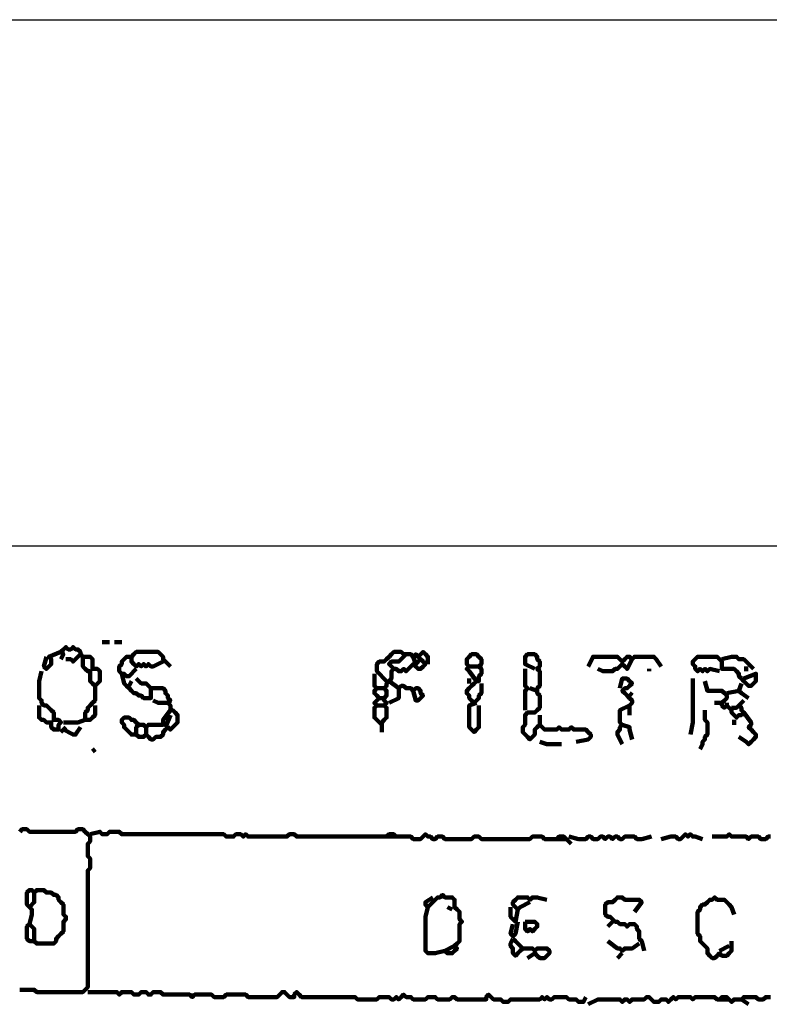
# Model space of a CAD drawing. Header units: metres. Extents: x 1959 to 4131, y 3282 to 4313.
# Tile 162 of 256: x 2378 to 2381, y 4307 to 4311. Entities that reach past the tile are written whole.
import ezdxf

# ---------------------------------------------------------------- set-up
doc = ezdxf.new("R2010")
doc.units = ezdxf.units.M
doc.layers.add('Dibujo', color=7, linetype='Continuous')
doc.layers.add('P', color=250, linetype='Continuous', lineweight=100)

msp = doc.modelspace()

# ---------------------------------------------------------------- linework, layer by layer
at = {"layer": 'Dibujo', "color": 0, "linetype": 'ByBlock'}
for p, q in [((2368.1945, 4310.8496), (2389.1945, 4310.8496)), ((2387.1945, 4308.8496), (2370.1945, 4308.8496))]:
    msp.add_line(p, q, dxfattribs=at)
at = {"layer": 'P', "color": 0, "linetype": 'Continuous'}
for points in [[(2378.2846, 4308.4209), (2378.2939, 4308.4394), (2378.2846, 4308.4486), (2378.2939, 4308.4579), (2378.3031, 4308.4671), (2378.3123, 4308.4579), (2378.3216, 4308.4579), (2378.3308, 4308.4671), (2378.34, 4308.4579), (2378.3492, 4308.4579), (2378.3585, 4308.4486), (2378.3585, 4308.4394), (2378.3677, 4308.4302), (2378.3769, 4308.4302), (2378.3862, 4308.4302), (2378.3954, 4308.4302), (2378.4046, 4308.4209), (2378.4046, 4308.4117), (2378.4046, 4308.4025), (2378.4046, 4308.3933), (2378.4046, 4308.384), (2378.4139, 4308.384), (2378.4231, 4308.384), (2378.4323, 4308.3748), (2378.4323, 4308.3656), (2378.4323, 4308.3563), (2378.4323, 4308.3471), (2378.4323, 4308.3379), (2378.4231, 4308.3286), (2378.4139, 4308.3194), (2378.4046, 4308.3286), (2378.3954, 4308.3379), (2378.3954, 4308.3471), (2378.3954, 4308.3563), (2378.3954, 4308.3656), (2378.3954, 4308.3748), (2378.3862, 4308.3748), (2378.3769, 4308.384), (2378.3677, 4308.3933), (2378.3677, 4308.4025), (2378.3677, 4308.4302)], [(2378.4416, 4308.4856), (2378.4692, 4308.4856)], [(2378.4877, 4308.4856), (2378.5154, 4308.4856)], [(2378.2292, 4308.4302), (2378.22, 4308.3933), (2378.2292, 4308.384), (2378.2385, 4308.3933), (2378.2477, 4308.4025), (2378.2477, 4308.4117), (2378.2477, 4308.4209), (2378.2385, 4308.4302), (2378.2846, 4308.4486)], [(2378.3585, 4308.4394), (2378.34, 4308.4209), (2378.3308, 4308.4117), (2378.3216, 4308.4209), (2378.3031, 4308.4209)], [(2378.5708, 4308.384), (2378.5431, 4308.3563), (2378.5339, 4308.3563), (2378.5246, 4308.3656), (2378.5154, 4308.3656), (2378.5062, 4308.3748), (2378.5062, 4308.384), (2378.5062, 4308.3933), (2378.5154, 4308.4025), (2378.5154, 4308.4117), (2378.5246, 4308.4209), (2378.5339, 4308.4302), (2378.5523, 4308.4302)], [(2378.6723, 4308.4117), (2378.6354, 4308.3933), (2378.6262, 4308.3933), (2378.6169, 4308.4025), (2378.6077, 4308.3933), (2378.5985, 4308.4025), (2378.5892, 4308.3933), (2378.58, 4308.4025), (2378.5708, 4308.3933), (2378.5616, 4308.4025), (2378.5523, 4308.4117), (2378.5523, 4308.4209), (2378.5523, 4308.4302), (2378.5616, 4308.4394), (2378.5708, 4308.4486), (2378.58, 4308.4486), (2378.5892, 4308.4486), (2378.5985, 4308.4486), (2378.6077, 4308.4486), (2378.6169, 4308.4486), (2378.6262, 4308.4486), (2378.6354, 4308.4486), (2378.6446, 4308.4486), (2378.6539, 4308.4486), (2378.6631, 4308.4394), (2378.6723, 4308.4302), (2378.6723, 4308.4209), (2378.7, 4308.3933)], [(2379.5216, 4308.3379), (2379.4846, 4308.3748), (2379.4846, 4308.384), (2379.4846, 4308.3933), (2379.4846, 4308.4025), (2379.4939, 4308.4117), (2379.5031, 4308.4117), (2379.5123, 4308.4117), (2379.5216, 4308.4209), (2379.5308, 4308.4302), (2379.54, 4308.4394), (2379.5492, 4308.4486), (2379.5585, 4308.4486), (2379.5677, 4308.4486), (2379.5769, 4308.4486), (2379.5862, 4308.4394), (2379.5954, 4308.4394), (2379.6046, 4308.4394), (2379.6139, 4308.4394), (2379.6231, 4308.4302), (2379.6323, 4308.4394), (2379.6416, 4308.4302), (2379.6508, 4308.4209), (2379.66, 4308.4117), (2379.6692, 4308.4025), (2379.66, 4308.3933), (2379.6508, 4308.384), (2379.6416, 4308.384), (2379.6323, 4308.3933), (2379.6231, 4308.4025), (2379.6139, 4308.3933), (2379.6046, 4308.384), (2379.5954, 4308.3748), (2379.5862, 4308.384), (2379.5769, 4308.3748), (2379.5677, 4308.3748), (2379.5585, 4308.384), (2379.5492, 4308.384), (2379.54, 4308.3748), (2379.54, 4308.3656), (2379.54, 4308.3563), (2379.54, 4308.3471), (2379.5308, 4308.3379), (2379.5216, 4308.3286), (2379.5216, 4308.3194), (2379.5123, 4308.3102), (2379.5216, 4308.3009), (2379.5216, 4308.2917), (2379.5216, 4308.2825), (2379.5123, 4308.2733), (2379.5123, 4308.264), (2379.5216, 4308.2548), (2379.5123, 4308.2456), (2379.5216, 4308.2363), (2379.5216, 4308.2271), (2379.5216, 4308.2179), (2379.5216, 4308.2086), (2379.5216, 4308.1994), (2379.5123, 4308.1902), (2379.5031, 4308.1809), (2379.5031, 4308.144)], [(2379.5954, 4308.4394), (2379.5677, 4308.4117), (2379.5585, 4308.4117), (2379.5492, 4308.4117), (2379.54, 4308.4117), (2379.5308, 4308.4025), (2379.5492, 4308.384)], [(2379.6231, 4308.4302), (2379.6323, 4308.4025)], [(2379.6508, 4308.4209), (2379.6323, 4308.4025)], [(2379.6416, 4308.4302), (2379.66, 4308.4486), (2379.6692, 4308.4394), (2379.6785, 4308.4302), (2379.6785, 4308.4025)], [(2379.8631, 4308.3379), (2379.8354, 4308.3748), (2379.8262, 4308.384), (2379.8354, 4308.3933), (2379.8262, 4308.4025), (2379.8262, 4308.4117), (2379.8262, 4308.4209), (2379.8354, 4308.4302), (2379.8446, 4308.4394), (2379.8539, 4308.4394), (2379.8631, 4308.4394), (2379.8723, 4308.4302), (2379.8816, 4308.4209), (2379.8816, 4308.4117), (2379.8816, 4308.4025), (2379.8723, 4308.3933), (2379.8816, 4308.384), (2379.8816, 4308.3748), (2379.8816, 4308.3656), (2379.8723, 4308.3563), (2379.8723, 4308.3471), (2379.8723, 4308.3379), (2379.8631, 4308.3379), (2379.8539, 4308.3286), (2379.8446, 4308.3194), (2379.8354, 4308.3102), (2379.8262, 4308.3009), (2379.8262, 4308.2917), (2379.8354, 4308.2825), (2379.8354, 4308.2733), (2379.8446, 4308.264), (2379.8539, 4308.2548), (2379.8631, 4308.264), (2379.8723, 4308.2733), (2379.8723, 4308.2825), (2379.8816, 4308.2917), (2379.8816, 4308.3286)], [(2380.0846, 4308.384), (2380.0477, 4308.4025), (2380.0477, 4308.4117), (2380.0477, 4308.4209), (2380.0477, 4308.4302), (2380.0569, 4308.4394), (2380.0662, 4308.4394), (2380.0754, 4308.4394), (2380.0846, 4308.4394), (2380.0939, 4308.4302), (2380.0939, 4308.4209), (2380.1031, 4308.4117), (2380.1031, 4308.4025), (2380.1031, 4308.3933), (2380.0939, 4308.384), (2380.1031, 4308.3748), (2380.1031, 4308.3656), (2380.1031, 4308.3563), (2380.1031, 4308.3471), (2380.1031, 4308.3379), (2380.1031, 4308.3286), (2380.1031, 4308.3194), (2380.0939, 4308.3102), (2380.0939, 4308.3009), (2380.0939, 4308.2917), (2380.1031, 4308.2825), (2380.1031, 4308.2733), (2380.1031, 4308.264), (2380.1031, 4308.2548), (2380.1031, 4308.2456), (2380.1031, 4308.2363), (2380.0939, 4308.2271), (2380.0846, 4308.2179), (2380.0754, 4308.2179), (2380.0662, 4308.2179), (2380.0569, 4308.2179), (2380.0477, 4308.2086), (2380.0477, 4308.1994), (2380.0477, 4308.1902), (2380.0477, 4308.1809), (2380.0477, 4308.1717), (2380.0385, 4308.1625), (2380.0385, 4308.1533), (2380.0385, 4308.144), (2380.0477, 4308.1348), (2380.0569, 4308.1256), (2380.0662, 4308.1163), (2380.0754, 4308.1256), (2380.0846, 4308.1348), (2380.0846, 4308.144), (2380.0846, 4308.1533), (2380.0939, 4308.1625), (2380.1031, 4308.1717), (2380.1123, 4308.1625), (2380.1216, 4308.1533), (2380.1308, 4308.1533), (2380.14, 4308.1533), (2380.1492, 4308.1533), (2380.1585, 4308.1533), (2380.1677, 4308.1533), (2380.1769, 4308.1625), (2380.1862, 4308.1533), (2380.1954, 4308.1533), (2380.2046, 4308.1533), (2380.2139, 4308.1533), (2380.2231, 4308.1625), (2380.2323, 4308.1533), (2380.2416, 4308.1533), (2380.2508, 4308.1533), (2380.26, 4308.1533), (2380.2692, 4308.1533), (2380.2785, 4308.1533), (2380.2877, 4308.144), (2380.2969, 4308.1348), (2380.2969, 4308.1256), (2380.2877, 4308.1163), (2380.2416, 4308.1071)], [(2380.2877, 4308.3933), (2380.3062, 4308.4302), (2380.3154, 4308.4302), (2380.3246, 4308.4302), (2380.3339, 4308.4302), (2380.3431, 4308.4302), (2380.3523, 4308.4302), (2380.3616, 4308.4302), (2380.3708, 4308.4302), (2380.38, 4308.4302), (2380.3892, 4308.4302), (2380.3985, 4308.4302), (2380.4077, 4308.4209), (2380.4169, 4308.4117), (2380.4262, 4308.4209), (2380.4354, 4308.4302), (2380.4446, 4308.4302), (2380.4539, 4308.4209), (2380.4631, 4308.4302), (2380.4723, 4308.4302), (2380.4816, 4308.4302), (2380.4908, 4308.4302), (2380.5, 4308.4302), (2380.5092, 4308.4302), (2380.5185, 4308.4302), (2380.5277, 4308.4302), (2380.5369, 4308.4302), (2380.5462, 4308.4209), (2380.5646, 4308.3933)], [(2380.4539, 4308.4209), (2380.4354, 4308.384), (2380.4262, 4308.3933), (2380.4169, 4308.4025), (2380.4077, 4308.3933), (2380.3985, 4308.384), (2380.3892, 4308.384), (2380.38, 4308.3748), (2380.3708, 4308.3748), (2380.3616, 4308.3748), (2380.3523, 4308.3748), (2380.3431, 4308.3748), (2380.3246, 4308.384)], [(2380.7862, 4308.3748), (2380.7492, 4308.384), (2380.74, 4308.3748), (2380.7308, 4308.384), (2380.7216, 4308.3748), (2380.7123, 4308.384), (2380.7031, 4308.3748), (2380.6939, 4308.384), (2380.6939, 4308.3933), (2380.6846, 4308.4025), (2380.6846, 4308.4117), (2380.6939, 4308.4209), (2380.7031, 4308.4302), (2380.7123, 4308.4302), (2380.7216, 4308.4302), (2380.7308, 4308.4302), (2380.74, 4308.4302), (2380.7492, 4308.4302), (2380.7585, 4308.4302), (2380.7677, 4308.4302), (2380.7769, 4308.4302), (2380.7862, 4308.4209), (2380.7954, 4308.4117), (2380.7954, 4308.4025), (2380.7954, 4308.3933), (2380.7954, 4308.384), (2380.8046, 4308.384), (2380.8139, 4308.384), (2380.8231, 4308.384), (2380.8323, 4308.384), (2380.8416, 4308.384), (2380.8508, 4308.3748), (2380.86, 4308.3656), (2380.86, 4308.3563), (2380.8692, 4308.3471), (2380.8785, 4308.3379), (2380.8877, 4308.3286), (2380.8969, 4308.3194), (2380.9062, 4308.3194), (2380.9154, 4308.3286), (2380.9246, 4308.3379), (2380.9246, 4308.3471), (2380.9246, 4308.3563), (2380.9246, 4308.3656), (2380.8785, 4308.3471)], [(2380.7954, 4308.4209), (2380.8323, 4308.4302), (2380.8416, 4308.4302), (2380.8508, 4308.4302), (2380.86, 4308.4209), (2380.8692, 4308.4209), (2380.8785, 4308.4209), (2380.8877, 4308.4117), (2380.9154, 4308.384)], [(2379.8354, 4308.3933), (2379.8723, 4308.3933)], [(2380.0477, 4308.384), (2380.0477, 4308.3471), (2380.0477, 4308.3379), (2380.0477, 4308.3286), (2380.0477, 4308.3194), (2380.0569, 4308.3102), (2380.0477, 4308.3009), (2380.0477, 4308.2917), (2380.0477, 4308.2825), (2380.0477, 4308.2733), (2380.0477, 4308.264), (2380.0477, 4308.2548), (2380.0477, 4308.2271)], [(2380.5185, 4308.384), (2380.5185, 4308.3748)], [(2380.8877, 4308.3933), (2380.8877, 4308.3748)], [(2378.2108, 4308.3748), (2378.2016, 4308.3379), (2378.2016, 4308.3286), (2378.2016, 4308.3194), (2378.2016, 4308.3102), (2378.2016, 4308.3009), (2378.2016, 4308.2917), (2378.2016, 4308.2825), (2378.2016, 4308.2733), (2378.2108, 4308.264), (2378.2108, 4308.2548), (2378.22, 4308.2456), (2378.2292, 4308.2456), (2378.2385, 4308.2363), (2378.2477, 4308.2271), (2378.2569, 4308.2179), (2378.2569, 4308.2086), (2378.2569, 4308.1994), (2378.2569, 4308.1902), (2378.2662, 4308.1902), (2378.2754, 4308.1902), (2378.2846, 4308.1809), (2378.2754, 4308.1717), (2378.2754, 4308.1625), (2378.2754, 4308.1533), (2378.2662, 4308.1533), (2378.2569, 4308.1533), (2378.2477, 4308.1625), (2378.2477, 4308.1717), (2378.2477, 4308.1809), (2378.2385, 4308.1809), (2378.2292, 4308.1809), (2378.22, 4308.1902), (2378.2108, 4308.1902), (2378.2016, 4308.1994), (2378.2016, 4308.2086), (2378.2016, 4308.2456)], [(2378.5154, 4308.3656), (2378.5246, 4308.3286), (2378.5339, 4308.3194), (2378.5431, 4308.3102), (2378.5523, 4308.3009), (2378.5616, 4308.2917), (2378.5708, 4308.2917), (2378.58, 4308.2825), (2378.5892, 4308.2825), (2378.5985, 4308.2733), (2378.6077, 4308.2733), (2378.6169, 4308.2733), (2378.6262, 4308.2733), (2378.6262, 4308.2825), (2378.6262, 4308.2917), (2378.6262, 4308.3009), (2378.6262, 4308.3102), (2378.6354, 4308.3102), (2378.6446, 4308.3102), (2378.6539, 4308.3102), (2378.6631, 4308.3102), (2378.6723, 4308.3102), (2378.6816, 4308.3009), (2378.6816, 4308.2917), (2378.6908, 4308.2825), (2378.6908, 4308.2733), (2378.7, 4308.264), (2378.6908, 4308.2548), (2378.7, 4308.2456), (2378.7, 4308.2363), (2378.7, 4308.2271), (2378.7092, 4308.2271), (2378.7185, 4308.2179), (2378.7277, 4308.2086), (2378.7277, 4308.1994), (2378.7277, 4308.1902), (2378.7277, 4308.1809), (2378.7185, 4308.1717), (2378.7092, 4308.1625), (2378.7, 4308.1533), (2378.6908, 4308.1625), (2378.6816, 4308.1533), (2378.6723, 4308.144), (2378.6723, 4308.1348), (2378.6631, 4308.1256), (2378.6539, 4308.1256), (2378.6446, 4308.1256), (2378.6354, 4308.1163), (2378.6262, 4308.1163), (2378.6169, 4308.1256), (2378.6077, 4308.1348), (2378.5985, 4308.1256), (2378.5892, 4308.1256), (2378.58, 4308.1256), (2378.5708, 4308.1348), (2378.5616, 4308.1348), (2378.5523, 4308.1348), (2378.5431, 4308.144), (2378.5339, 4308.1533), (2378.5246, 4308.1625), (2378.5246, 4308.1717), (2378.5154, 4308.1809), (2378.5154, 4308.1902), (2378.5246, 4308.1994), (2378.5339, 4308.1994), (2378.5431, 4308.1994), (2378.5523, 4308.1902), (2378.5616, 4308.1902), (2378.5708, 4308.1809), (2378.58, 4308.1717), (2378.5708, 4308.1625), (2378.5708, 4308.1533), (2378.5708, 4308.1348)], [(2378.5708, 4308.3471), (2378.5892, 4308.3286), (2378.5985, 4308.3286), (2378.6077, 4308.3286), (2378.6262, 4308.3102)], [(2379.4754, 4308.3656), (2379.4754, 4308.3286), (2379.4754, 4308.3194), (2379.4846, 4308.3102), (2379.4754, 4308.3009), (2379.4754, 4308.2917), (2379.4846, 4308.2825), (2379.4939, 4308.2733), (2379.4846, 4308.264), (2379.4754, 4308.2548), (2379.4846, 4308.2456), (2379.4754, 4308.2363), (2379.4754, 4308.2271), (2379.4754, 4308.2179), (2379.4754, 4308.2086), (2379.4754, 4308.1994), (2379.5031, 4308.1717)], [(2379.8354, 4308.3471), (2379.8354, 4308.3286)], [(2380.4077, 4308.3102), (2380.4169, 4308.3471), (2380.4262, 4308.3471), (2380.4354, 4308.3471), (2380.4446, 4308.3379), (2380.4539, 4308.3286), (2380.4446, 4308.3194), (2380.4354, 4308.3102), (2380.4262, 4308.3102), (2380.4169, 4308.3009), (2380.4262, 4308.2917), (2380.4354, 4308.2825), (2380.4446, 4308.2733), (2380.4539, 4308.264), (2380.4539, 4308.2548), (2380.4446, 4308.2456), (2380.4446, 4308.2086)], [(2380.6846, 4308.3471), (2380.6846, 4308.3102), (2380.6846, 4308.3009), (2380.6846, 4308.2917), (2380.6846, 4308.2825), (2380.6846, 4308.2733), (2380.6846, 4308.264), (2380.6846, 4308.2548), (2380.6846, 4308.2456), (2380.6846, 4308.2363), (2380.6846, 4308.2271), (2380.6846, 4308.2179), (2380.6846, 4308.2086), (2380.6846, 4308.1994), (2380.6846, 4308.1902), (2380.6846, 4308.1809), (2380.6754, 4308.1348)], [(2378.4139, 4308.3194), (2378.4139, 4308.2825), (2378.4139, 4308.2733), (2378.4139, 4308.264), (2378.4046, 4308.2548), (2378.3954, 4308.2456), (2378.3862, 4308.2363), (2378.3862, 4308.2271), (2378.3769, 4308.2179), (2378.3769, 4308.2086), (2378.3769, 4308.1994), (2378.3769, 4308.1902), (2378.3862, 4308.1902), (2378.3954, 4308.1902), (2378.4046, 4308.1994), (2378.4139, 4308.2086), (2378.4139, 4308.2456)], [(2378.5523, 4308.3379), (2378.5431, 4308.3194)], [(2379.4846, 4308.3102), (2379.5123, 4308.3102)], [(2379.5308, 4308.3379), (2379.5677, 4308.3102), (2379.5769, 4308.3194), (2379.5862, 4308.3194), (2379.5954, 4308.3102), (2379.6046, 4308.3102), (2379.6139, 4308.3102), (2379.6231, 4308.3009), (2379.6323, 4308.3102), (2379.6416, 4308.3102), (2379.6508, 4308.3009), (2379.6508, 4308.2917), (2379.66, 4308.2825), (2379.6508, 4308.2733), (2379.6416, 4308.264), (2379.6323, 4308.264), (2379.6231, 4308.3009)], [(2379.5677, 4308.3102), (2379.5677, 4308.2825), (2379.5677, 4308.2733), (2379.5308, 4308.2548)], [(2380.0662, 4308.3102), (2380.0939, 4308.3009)], [(2380.7308, 4308.3379), (2380.74, 4308.3009), (2380.7492, 4308.3009), (2380.7585, 4308.3009), (2380.7677, 4308.3009), (2380.7769, 4308.3009), (2380.7862, 4308.3009), (2380.7954, 4308.3009), (2380.8046, 4308.2917), (2380.8139, 4308.2825), (2380.8139, 4308.2733), (2380.8046, 4308.264), (2380.7954, 4308.2548), (2380.7954, 4308.2456), (2380.8046, 4308.2363), (2380.8139, 4308.2456), (2380.8231, 4308.2363), (2380.8323, 4308.2271), (2380.8323, 4308.2179), (2380.8416, 4308.2086), (2380.8508, 4308.1994), (2380.86, 4308.2086), (2380.8692, 4308.2086), (2380.8785, 4308.2179), (2380.8692, 4308.2271), (2380.8692, 4308.2363), (2380.86, 4308.2456), (2380.8508, 4308.2363), (2380.8323, 4308.2363)], [(2380.8692, 4308.3286), (2380.86, 4308.3009), (2380.8692, 4308.2917), (2380.8969, 4308.2733)], [(2379.4939, 4308.2733), (2379.5123, 4308.2733)], [(2380.4446, 4308.2917), (2380.4539, 4308.2825)], [(2380.8139, 4308.2917), (2380.86, 4308.3009)], [(2378.6354, 4308.264), (2378.6539, 4308.2548), (2378.6631, 4308.2548), (2378.6723, 4308.2548), (2378.6908, 4308.2548)], [(2379.4846, 4308.2456), (2379.5123, 4308.2456)], [(2379.8723, 4308.2456), (2379.8723, 4308.2086), (2379.8723, 4308.1994), (2379.8723, 4308.1902), (2379.8723, 4308.1809), (2379.8723, 4308.1717), (2379.8723, 4308.1625), (2379.8631, 4308.1533), (2379.8539, 4308.144), (2379.8446, 4308.1533), (2379.8354, 4308.1625), (2379.8354, 4308.1717), (2379.8354, 4308.1809), (2379.8354, 4308.1902), (2379.8354, 4308.1994), (2379.8354, 4308.2086), (2379.8354, 4308.2179), (2379.8354, 4308.2271), (2379.8354, 4308.2363), (2379.8354, 4308.2456), (2379.8631, 4308.2548)], [(2380.4169, 4308.0979), (2380.3985, 4308.1348), (2380.3985, 4308.144), (2380.4077, 4308.1533), (2380.4077, 4308.1625), (2380.4169, 4308.1717), (2380.4077, 4308.1809), (2380.4077, 4308.1902), (2380.4077, 4308.1994), (2380.4077, 4308.2086), (2380.4077, 4308.2179), (2380.4077, 4308.2271), (2380.4446, 4308.2456)], [(2380.7677, 4308.2548), (2380.7954, 4308.2548)], [(2380.8139, 4308.2548), (2380.8139, 4308.2456)], [(2380.8785, 4308.264), (2380.86, 4308.2456)], [(2378.7, 4308.2271), (2378.6723, 4308.1902), (2378.6723, 4308.1809), (2378.6723, 4308.1717), (2378.6631, 4308.1717), (2378.6539, 4308.1717), (2378.6446, 4308.1717), (2378.6354, 4308.1717), (2378.6262, 4308.1717), (2378.6169, 4308.1717), (2378.6077, 4308.1625), (2378.5985, 4308.1717), (2378.58, 4308.1717)], [(2378.7, 4308.2086), (2378.6816, 4308.1625)], [(2380.1031, 4308.2086), (2380.1031, 4308.1717)], [(2380.7308, 4308.2271), (2380.7308, 4308.1902), (2380.74, 4308.1809), (2380.74, 4308.1717), (2380.74, 4308.1625), (2380.74, 4308.1533), (2380.74, 4308.144), (2380.74, 4308.1348), (2380.7308, 4308.1256), (2380.7308, 4308.1163), (2380.7216, 4308.1071), (2380.7216, 4308.0979), (2380.7123, 4308.0794)], [(2380.8785, 4308.2179), (2380.9062, 4308.1809), (2380.9062, 4308.1717), (2380.8969, 4308.1625), (2380.9062, 4308.1533), (2380.9154, 4308.144), (2380.9246, 4308.1348), (2380.9246, 4308.1256), (2380.9154, 4308.1163), (2380.9062, 4308.1071), (2380.8969, 4308.0979), (2380.8877, 4308.1071), (2380.86, 4308.1256)], [(2378.3031, 4308.1625), (2378.2846, 4308.144)], [(2378.3769, 4308.1902), (2378.3492, 4308.1809), (2378.34, 4308.1809), (2378.3308, 4308.1809), (2378.3216, 4308.1809), (2378.3123, 4308.1809), (2378.2939, 4308.1809)], [(2378.3585, 4308.1625), (2378.34, 4308.1348), (2378.3308, 4308.1348), (2378.2939, 4308.1533)], [(2378.6077, 4308.1625), (2378.6077, 4308.1348)], [(2380.4169, 4308.1717), (2380.4446, 4308.1625), (2380.4446, 4308.1533), (2380.4539, 4308.1163)], [(2380.8416, 4308.1902), (2380.8416, 4308.1717)], [(2378.4139, 4308.0794), (2378.4046, 4308.0702)], [(2380.1031, 4308.1071), (2380.1308, 4308.0979), (2380.14, 4308.0979), (2380.1492, 4308.0979), (2380.1585, 4308.0979), (2380.1677, 4308.0979), (2380.1862, 4308.0979)], [(2378.1277, 4307.7656), (2378.1369, 4307.7748), (2378.1462, 4307.7748), (2378.1554, 4307.7748), (2378.1646, 4307.7656), (2378.1739, 4307.7656), (2378.1831, 4307.7656), (2378.1923, 4307.7656), (2378.2016, 4307.7656), (2378.2108, 4307.7656), (2378.22, 4307.7656), (2378.2292, 4307.7656), (2378.2385, 4307.7656), (2378.2477, 4307.7656), (2378.2569, 4307.7656), (2378.2662, 4307.7656), (2378.2754, 4307.7656), (2378.2846, 4307.7656), (2378.2939, 4307.7656), (2378.3031, 4307.7656), (2378.3123, 4307.7656), (2378.3216, 4307.7656), (2378.3308, 4307.7656), (2378.34, 4307.7656), (2378.3492, 4307.7748), (2378.3585, 4307.7748), (2378.3677, 4307.7748), (2378.3769, 4307.7656), (2378.3862, 4307.7563), (2378.3954, 4307.7471), (2378.3954, 4307.7379), (2378.3954, 4307.7286), (2378.3862, 4307.7194), (2378.3862, 4307.7102), (2378.3862, 4307.7009), (2378.3862, 4307.6917), (2378.3862, 4307.6825), (2378.3862, 4307.6733), (2378.3954, 4307.664), (2378.3954, 4307.6548), (2378.3954, 4307.6456), (2378.3954, 4307.6363), (2378.3954, 4307.6271), (2378.3862, 4307.6179), (2378.3862, 4307.6086), (2378.3862, 4307.5994), (2378.3862, 4307.5902), (2378.3862, 4307.5809), (2378.3862, 4307.5717), (2378.3862, 4307.5625), (2378.3862, 4307.5533), (2378.3862, 4307.544), (2378.3862, 4307.5348), (2378.3862, 4307.5256), (2378.3862, 4307.5163), (2378.3862, 4307.5071), (2378.3862, 4307.4979), (2378.3862, 4307.4886), (2378.3862, 4307.4794), (2378.3862, 4307.4702), (2378.3862, 4307.4609), (2378.3862, 4307.4517), (2378.3862, 4307.4425), (2378.3862, 4307.4333), (2378.3862, 4307.424), (2378.3862, 4307.4148), (2378.3862, 4307.4056), (2378.3862, 4307.3963), (2378.3862, 4307.3871), (2378.3862, 4307.3779), (2378.3862, 4307.3686), (2378.3862, 4307.3594), (2378.3862, 4307.3502), (2378.3862, 4307.3409), (2378.3862, 4307.3317), (2378.3862, 4307.3225), (2378.3862, 4307.3133), (2378.3862, 4307.304), (2378.3862, 4307.2948), (2378.3862, 4307.2856), (2378.3862, 4307.2763), (2378.3862, 4307.2671), (2378.3862, 4307.2579), (2378.3862, 4307.2486), (2378.3862, 4307.2394), (2378.3862, 4307.2302), (2378.3862, 4307.2209), (2378.3862, 4307.2117), (2378.3862, 4307.2025), (2378.3862, 4307.1933), (2378.3862, 4307.184), (2378.3862, 4307.1748), (2378.3769, 4307.1656), (2378.3677, 4307.1563), (2378.3585, 4307.1563), (2378.3492, 4307.1563), (2378.34, 4307.1563), (2378.3308, 4307.1563), (2378.3216, 4307.1563), (2378.3123, 4307.1563), (2378.3031, 4307.1563), (2378.2939, 4307.1563), (2378.2846, 4307.1563), (2378.2754, 4307.1563), (2378.2662, 4307.1563), (2378.2569, 4307.1563), (2378.2477, 4307.1563), (2378.2385, 4307.1563), (2378.2292, 4307.1563), (2378.22, 4307.1563), (2378.2108, 4307.1563), (2378.2016, 4307.1563), (2378.1923, 4307.1563), (2378.1831, 4307.1656), (2378.1739, 4307.1656), (2378.1646, 4307.1656), (2378.1554, 4307.1656), (2378.1462, 4307.1656), (2378.1369, 4307.1656), (2378.1277, 4307.1656)], [(2378.3954, 4307.7563), (2378.4323, 4307.7656), (2378.4416, 4307.7563), (2378.4508, 4307.7563), (2378.46, 4307.7563), (2378.4692, 4307.7656), (2378.4785, 4307.7656), (2378.4877, 4307.7656), (2378.4969, 4307.7656), (2378.5062, 4307.7656), (2378.5154, 4307.7563), (2378.5246, 4307.7563), (2378.5339, 4307.7563), (2378.5431, 4307.7563), (2378.5523, 4307.7563), (2378.5616, 4307.7563), (2378.5708, 4307.7563), (2378.58, 4307.7563), (2378.5892, 4307.7563), (2378.5985, 4307.7563), (2378.6077, 4307.7563), (2378.6169, 4307.7563), (2378.6262, 4307.7563), (2378.6354, 4307.7563), (2378.6446, 4307.7563), (2378.6539, 4307.7563), (2378.6631, 4307.7563), (2378.6723, 4307.7563), (2378.6816, 4307.7563), (2378.6908, 4307.7563), (2378.7, 4307.7563), (2378.7092, 4307.7563), (2378.7185, 4307.7563), (2378.7277, 4307.7563), (2378.7369, 4307.7563), (2378.7462, 4307.7563), (2378.7554, 4307.7563), (2378.7646, 4307.7563), (2378.7739, 4307.7563), (2378.7831, 4307.7563), (2378.7923, 4307.7563), (2378.8016, 4307.7563), (2378.8108, 4307.7563), (2378.82, 4307.7563), (2378.8292, 4307.7563), (2378.8385, 4307.7563), (2378.8477, 4307.7563), (2378.8569, 4307.7563), (2378.8662, 4307.7563), (2378.8754, 4307.7563), (2378.8846, 4307.7563), (2378.8939, 4307.7563), (2378.9031, 4307.7563), (2378.9123, 4307.7471), (2378.9216, 4307.7471), (2378.9308, 4307.7471), (2378.94, 4307.7471), (2378.9492, 4307.7563), (2378.9585, 4307.7563), (2378.9677, 4307.7563), (2378.9769, 4307.7471), (2378.9862, 4307.7563), (2378.9954, 4307.7471), (2379.0046, 4307.7471), (2379.0139, 4307.7471), (2379.0231, 4307.7471), (2379.0323, 4307.7471), (2379.0416, 4307.7471), (2379.0508, 4307.7471), (2379.06, 4307.7471), (2379.0692, 4307.7471), (2379.0785, 4307.7471), (2379.0877, 4307.7471), (2379.0969, 4307.7471), (2379.1062, 4307.7471), (2379.1154, 4307.7471), (2379.1246, 4307.7471), (2379.1339, 4307.7471), (2379.1431, 4307.7471), (2379.1523, 4307.7563), (2379.1616, 4307.7563), (2379.1708, 4307.7563), (2379.18, 4307.7471), (2379.1892, 4307.7471), (2379.1985, 4307.7471), (2379.2077, 4307.7471), (2379.2169, 4307.7471), (2379.2262, 4307.7471), (2379.2354, 4307.7471), (2379.2446, 4307.7471), (2379.2539, 4307.7471), (2379.2631, 4307.7471), (2379.2723, 4307.7471), (2379.2816, 4307.7471), (2379.2908, 4307.7471), (2379.3, 4307.7471), (2379.3092, 4307.7471), (2379.3185, 4307.7471), (2379.3277, 4307.7471), (2379.3369, 4307.7471), (2379.3462, 4307.7471), (2379.3554, 4307.7471), (2379.3646, 4307.7471), (2379.3739, 4307.7471), (2379.3831, 4307.7471), (2379.3923, 4307.7471), (2379.4016, 4307.7471), (2379.4108, 4307.7471), (2379.42, 4307.7471), (2379.4292, 4307.7471), (2379.4385, 4307.7471), (2379.4477, 4307.7471), (2379.4569, 4307.7471), (2379.4662, 4307.7471), (2379.4754, 4307.7471), (2379.4846, 4307.7471), (2379.4939, 4307.7471), (2379.5031, 4307.7471), (2379.5123, 4307.7471), (2379.5216, 4307.7471), (2379.5308, 4307.7563), (2379.54, 4307.7563), (2379.5492, 4307.7563), (2379.5585, 4307.7471), (2379.5216, 4307.7471)], [(2379.5585, 4307.7471), (2379.5954, 4307.7471), (2379.6046, 4307.7471), (2379.6139, 4307.7471), (2379.6231, 4307.7379), (2379.6323, 4307.7379), (2379.6416, 4307.7379), (2379.6508, 4307.7379), (2379.66, 4307.7471), (2379.6692, 4307.7563), (2379.6785, 4307.7471), (2379.6877, 4307.7471), (2379.6969, 4307.7379), (2379.7062, 4307.7379), (2379.7154, 4307.7471), (2379.7246, 4307.7471), (2379.7339, 4307.7471), (2379.7431, 4307.7379), (2379.7523, 4307.7379), (2379.7616, 4307.7379), (2379.7708, 4307.7379), (2379.78, 4307.7379), (2379.7892, 4307.7379), (2379.7985, 4307.7379), (2379.8077, 4307.7379), (2379.8169, 4307.7379), (2379.8262, 4307.7379), (2379.8354, 4307.7379), (2379.8446, 4307.7379), (2379.8539, 4307.7471), (2379.8631, 4307.7471), (2379.8723, 4307.7471), (2379.8816, 4307.7379), (2379.8908, 4307.7379), (2379.9, 4307.7379), (2379.9092, 4307.7379), (2379.9185, 4307.7379), (2379.9277, 4307.7379), (2379.9369, 4307.7379), (2379.9462, 4307.7379), (2379.9554, 4307.7379), (2379.9646, 4307.7379), (2379.9739, 4307.7379), (2379.9831, 4307.7379), (2379.9923, 4307.7379), (2380.0016, 4307.7379), (2380.0108, 4307.7379), (2380.02, 4307.7379), (2380.0292, 4307.7379), (2380.0385, 4307.7379), (2380.0477, 4307.7379), (2380.0569, 4307.7379), (2380.0662, 4307.7379), (2380.0754, 4307.7471), (2380.0846, 4307.7471), (2380.0939, 4307.7471), (2380.1031, 4307.7471), (2380.1123, 4307.7471), (2380.1216, 4307.7379), (2380.1308, 4307.7379), (2380.14, 4307.7379), (2380.1492, 4307.7379), (2380.1585, 4307.7379), (2380.1677, 4307.7379), (2380.1769, 4307.7471), (2380.1862, 4307.7471), (2380.1954, 4307.7471), (2380.2046, 4307.7379), (2380.2231, 4307.7194)], [(2380.2139, 4307.7471), (2380.2508, 4307.7379), (2380.26, 4307.7379), (2380.2692, 4307.7379), (2380.2785, 4307.7379), (2380.2877, 4307.7471), (2380.2969, 4307.7471), (2380.3062, 4307.7379), (2380.3154, 4307.7379), (2380.3246, 4307.7379), (2380.3339, 4307.7471), (2380.3431, 4307.7471), (2380.3523, 4307.7379), (2380.3616, 4307.7471), (2380.3708, 4307.7471), (2380.38, 4307.7379), (2380.3892, 4307.7471), (2380.3985, 4307.7471), (2380.4077, 4307.7379), (2380.4169, 4307.7379), (2380.4262, 4307.7471), (2380.4354, 4307.7471), (2380.4446, 4307.7471), (2380.4539, 4307.7471), (2380.4631, 4307.7471), (2380.4723, 4307.7379), (2380.4816, 4307.7379), (2380.4908, 4307.7379), (2380.5277, 4307.7471)], [(2380.5646, 4307.7379), (2380.6016, 4307.7471), (2380.6108, 4307.7471), (2380.62, 4307.7471), (2380.6292, 4307.7379), (2380.6385, 4307.7379), (2380.6477, 4307.7471), (2380.6569, 4307.7563), (2380.6662, 4307.7471), (2380.6754, 4307.7563), (2380.6846, 4307.7471), (2380.6939, 4307.7471), (2380.7216, 4307.7379)], [(2380.7585, 4307.7471), (2380.7954, 4307.7471), (2380.8046, 4307.7471), (2380.8139, 4307.7471), (2380.8231, 4307.7563), (2380.8323, 4307.7471), (2380.8416, 4307.7471), (2380.8508, 4307.7471), (2380.86, 4307.7471), (2380.8692, 4307.7471), (2380.8785, 4307.7471), (2380.8877, 4307.7471), (2380.8969, 4307.7379), (2380.9062, 4307.7471), (2380.9154, 4307.7471), (2380.9246, 4307.7471), (2380.9339, 4307.7471), (2380.9431, 4307.7379), (2380.9523, 4307.7379), (2380.9616, 4307.7379), (2380.9708, 4307.7471), (2380.98, 4307.7471)], [(2380.1677, 4307.7379), (2380.2046, 4307.7379)], [(2378.1646, 4307.4148), (2378.1739, 4307.4517), (2378.1739, 4307.4609), (2378.1739, 4307.4702), (2378.1646, 4307.4794), (2378.1554, 4307.4886), (2378.1554, 4307.4979), (2378.1554, 4307.5071), (2378.1554, 4307.5163), (2378.1554, 4307.5256), (2378.1554, 4307.5348), (2378.1646, 4307.544), (2378.1739, 4307.544), (2378.1831, 4307.5348), (2378.1923, 4307.544), (2378.2016, 4307.544), (2378.2108, 4307.544), (2378.22, 4307.544), (2378.2292, 4307.5348), (2378.2385, 4307.5348), (2378.2477, 4307.5348), (2378.2569, 4307.5256), (2378.2662, 4307.5256), (2378.2754, 4307.5163), (2378.2754, 4307.5071), (2378.2846, 4307.4979), (2378.2939, 4307.4886), (2378.2939, 4307.4794), (2378.2939, 4307.4702), (2378.2939, 4307.4609), (2378.2939, 4307.4517), (2378.3031, 4307.4425), (2378.3031, 4307.4333), (2378.2939, 4307.424), (2378.2939, 4307.4148), (2378.2939, 4307.4056), (2378.2939, 4307.3963), (2378.2939, 4307.3871), (2378.2846, 4307.3779), (2378.2754, 4307.3686), (2378.2662, 4307.3594), (2378.2662, 4307.3502), (2378.2569, 4307.3409), (2378.2477, 4307.3409), (2378.2385, 4307.3409), (2378.2292, 4307.3409), (2378.22, 4307.3409), (2378.2108, 4307.3409), (2378.2016, 4307.3409), (2378.1923, 4307.3409), (2378.1831, 4307.3502), (2378.1739, 4307.3502), (2378.1646, 4307.3502), (2378.1554, 4307.3594), (2378.1554, 4307.3686), (2378.1554, 4307.3779), (2378.1554, 4307.3871), (2378.1554, 4307.3963), (2378.1554, 4307.4056), (2378.1646, 4307.4148), (2378.1739, 4307.4056), (2378.1831, 4307.3963), (2378.1831, 4307.3871), (2378.1831, 4307.3779), (2378.1831, 4307.3502)], [(2378.1831, 4307.5348), (2378.1831, 4307.5163), (2378.1831, 4307.5071), (2378.1831, 4307.4979), (2378.1646, 4307.4794)], [(2379.6969, 4307.5163), (2379.6692, 4307.4979), (2379.6692, 4307.4886), (2379.6785, 4307.4794), (2379.6877, 4307.4886), (2379.6969, 4307.4979), (2379.7062, 4307.5071), (2379.7154, 4307.5163), (2379.7246, 4307.5163), (2379.7339, 4307.5256), (2379.7431, 4307.5163), (2379.7523, 4307.5163), (2379.7616, 4307.5163), (2379.7708, 4307.5163), (2379.78, 4307.5071), (2379.78, 4307.4979), (2379.78, 4307.4886), (2379.78, 4307.4794), (2379.7892, 4307.4702), (2379.7985, 4307.4609), (2379.7985, 4307.4517), (2379.7985, 4307.4425), (2379.7985, 4307.4333), (2379.8077, 4307.424), (2379.7985, 4307.4148), (2379.7985, 4307.4056), (2379.7985, 4307.3963), (2379.7985, 4307.3871), (2379.7985, 4307.3779), (2379.7985, 4307.3686), (2379.7985, 4307.3594), (2379.7985, 4307.3502), (2379.7892, 4307.3409), (2379.78, 4307.3317), (2379.7892, 4307.3225), (2379.78, 4307.3133), (2379.7708, 4307.304), (2379.7616, 4307.304), (2379.7523, 4307.304), (2379.7431, 4307.3133), (2379.78, 4307.3317)], [(2380.0662, 4307.4979), (2380.0292, 4307.4794), (2380.02, 4307.4702), (2380.0108, 4307.4794), (2380.0016, 4307.4886), (2380.0016, 4307.4979), (2380.0108, 4307.5071), (2380.02, 4307.5163), (2380.0292, 4307.5163), (2380.0385, 4307.5163), (2380.0477, 4307.5163), (2380.0569, 4307.5163), (2380.0662, 4307.5071), (2380.0754, 4307.5163), (2380.0846, 4307.5163), (2380.0939, 4307.5163), (2380.1308, 4307.5071)], [(2380.5, 4307.3133), (2380.4908, 4307.3502), (2380.4816, 4307.3594), (2380.4816, 4307.3686), (2380.4816, 4307.3779), (2380.4816, 4307.3871), (2380.4723, 4307.3963), (2380.4723, 4307.4056), (2380.4631, 4307.4148), (2380.4539, 4307.4148), (2380.4446, 4307.4148), (2380.4354, 4307.4056), (2380.4262, 4307.4148), (2380.4169, 4307.4148), (2380.4077, 4307.4148), (2380.3985, 4307.424), (2380.3892, 4307.424), (2380.38, 4307.4333), (2380.3708, 4307.4425), (2380.3616, 4307.4425), (2380.3523, 4307.4517), (2380.3523, 4307.4609), (2380.3523, 4307.4702), (2380.3523, 4307.4794), (2380.3523, 4307.4886), (2380.3616, 4307.4979), (2380.3708, 4307.4979), (2380.38, 4307.4979), (2380.3892, 4307.5071), (2380.3985, 4307.5163), (2380.4077, 4307.5163), (2380.4169, 4307.5163), (2380.4262, 4307.5071), (2380.4354, 4307.5071), (2380.4446, 4307.5071), (2380.4539, 4307.5071), (2380.4631, 4307.5071), (2380.4723, 4307.5071), (2380.4816, 4307.5071), (2380.4908, 4307.4979), (2380.4631, 4307.4609)], [(2380.8323, 4307.3502), (2380.8323, 4307.3133), (2380.8231, 4307.304), (2380.8139, 4307.2948), (2380.8046, 4307.2948), (2380.7954, 4307.2948), (2380.7862, 4307.304), (2380.7769, 4307.2948), (2380.7677, 4307.2856), (2380.7585, 4307.2856), (2380.7492, 4307.2948), (2380.74, 4307.304), (2380.74, 4307.3133), (2380.74, 4307.3225), (2380.7308, 4307.3317), (2380.7216, 4307.3409), (2380.7123, 4307.3502), (2380.7123, 4307.3594), (2380.7123, 4307.3686), (2380.7031, 4307.3779), (2380.7031, 4307.3871), (2380.7031, 4307.3963), (2380.7031, 4307.4056), (2380.7031, 4307.4148), (2380.7031, 4307.424), (2380.7031, 4307.4333), (2380.7031, 4307.4425), (2380.7031, 4307.4517), (2380.7031, 4307.4609), (2380.7123, 4307.4702), (2380.7123, 4307.4794), (2380.7216, 4307.4886), (2380.7308, 4307.4886), (2380.74, 4307.4979), (2380.7492, 4307.5071), (2380.7585, 4307.5071), (2380.7677, 4307.5163), (2380.7769, 4307.5071), (2380.7862, 4307.5071), (2380.7954, 4307.5071), (2380.8046, 4307.5071), (2380.8139, 4307.4979), (2380.8231, 4307.4886), (2380.8323, 4307.4794), (2380.8416, 4307.4517)], [(2379.6785, 4307.4794), (2379.6692, 4307.4425), (2379.6692, 4307.4333), (2379.6692, 4307.424), (2379.6692, 4307.4148), (2379.6692, 4307.4056), (2379.6692, 4307.3963), (2379.6692, 4307.3871), (2379.6692, 4307.3779), (2379.6692, 4307.3686), (2379.6692, 4307.3594), (2379.6692, 4307.3502), (2379.6692, 4307.3409), (2379.6692, 4307.3317), (2379.6692, 4307.3225), (2379.6692, 4307.3133), (2379.6785, 4307.304), (2379.6877, 4307.304), (2379.6969, 4307.304), (2379.7062, 4307.304), (2379.7431, 4307.3133)], [(2379.7523, 4307.4794), (2379.7708, 4307.4702)], [(2379.9923, 4307.4794), (2379.9923, 4307.4425), (2380.0016, 4307.4333), (2380.0108, 4307.424), (2380.02, 4307.4702)], [(2380.0016, 4307.4148), (2379.9923, 4307.3779), (2380.0016, 4307.3686), (2380.0108, 4307.3779), (2380.02, 4307.424)], [(2380.0477, 4307.424), (2380.0569, 4307.424), (2380.0662, 4307.424), (2380.0754, 4307.424), (2380.0846, 4307.424), (2380.0939, 4307.4148), (2380.0939, 4307.4056), (2380.0846, 4307.3963), (2380.0754, 4307.3871), (2380.0662, 4307.3963), (2380.0569, 4307.3871), (2380.0477, 4307.3963), (2380.0477, 4307.4056), (2380.0477, 4307.424)], [(2380.38, 4307.424), (2380.3616, 4307.4056)], [(2380.0016, 4307.3594), (2380.0108, 4307.3502), (2380.02, 4307.3409), (2380.0292, 4307.3317), (2380.0385, 4307.3225), (2380.0292, 4307.3133), (2380.02, 4307.304), (2380.0108, 4307.2948), (2380.0016, 4307.304), (2380.0016, 4307.3133), (2380.0016, 4307.3225), (2379.9923, 4307.3317), (2379.9923, 4307.3409), (2380.0016, 4307.3594)], [(2380.3616, 4307.3502), (2380.3985, 4307.3225), (2380.4077, 4307.3225), (2380.4169, 4307.3133), (2380.4262, 4307.3225), (2380.4354, 4307.3225), (2380.4446, 4307.3225), (2380.4539, 4307.3225), (2380.4816, 4307.3409)], [(2380.7862, 4307.3133), (2380.8231, 4307.3317)], [(2380.0385, 4307.3225), (2380.0754, 4307.3225), (2380.0846, 4307.3133), (2380.0939, 4307.3225), (2380.1031, 4307.3225), (2380.1123, 4307.3225), (2380.1216, 4307.3225), (2380.1308, 4307.3225), (2380.14, 4307.3133), (2380.14, 4307.304), (2380.1308, 4307.2948), (2380.1216, 4307.2856), (2380.1123, 4307.2856), (2380.1031, 4307.2856), (2380.0939, 4307.2948), (2380.0846, 4307.304), (2380.0569, 4307.2856)], [(2380.4169, 4307.304), (2380.3985, 4307.2856)], [(2378.3862, 4307.1563), (2378.4231, 4307.1563), (2378.4323, 4307.1563), (2378.4416, 4307.1563), (2378.4508, 4307.1563), (2378.46, 4307.1563), (2378.4692, 4307.1563), (2378.4785, 4307.1563), (2378.4877, 4307.1563), (2378.4969, 4307.1563), (2378.5062, 4307.1471), (2378.5154, 4307.1563), (2378.5246, 4307.1563), (2378.5339, 4307.1563), (2378.5431, 4307.1563), (2378.5523, 4307.1563), (2378.5616, 4307.1471), (2378.5708, 4307.1471), (2378.58, 4307.1471), (2378.5892, 4307.1563), (2378.5985, 4307.1563), (2378.6077, 4307.1563), (2378.6169, 4307.1471), (2378.6262, 4307.1471), (2378.6354, 4307.1563), (2378.6446, 4307.1563), (2378.6539, 4307.1563), (2378.6631, 4307.1563), (2378.6723, 4307.1471), (2378.6816, 4307.1471), (2378.6908, 4307.1471), (2378.7, 4307.1471), (2378.7092, 4307.1471), (2378.7185, 4307.1471), (2378.7277, 4307.1471), (2378.7369, 4307.1471), (2378.7462, 4307.1471), (2378.7554, 4307.1471), (2378.7646, 4307.1471), (2378.7739, 4307.1471), (2378.7831, 4307.1379), (2378.7923, 4307.1471), (2378.8016, 4307.1471), (2378.8108, 4307.1471), (2378.82, 4307.1471), (2378.8292, 4307.1471), (2378.8385, 4307.1471), (2378.8477, 4307.1471), (2378.8569, 4307.1471), (2378.8662, 4307.1379), (2378.8754, 4307.1379), (2378.8846, 4307.1379), (2378.8939, 4307.1379), (2378.9031, 4307.1379), (2378.9123, 4307.1471), (2378.9216, 4307.1471), (2378.9308, 4307.1471), (2378.94, 4307.1471), (2378.9492, 4307.1471), (2378.9585, 4307.1471), (2378.9677, 4307.1471), (2378.9769, 4307.1471), (2378.9862, 4307.1471), (2378.9954, 4307.1379), (2379.0046, 4307.1379), (2379.0139, 4307.1379), (2379.0231, 4307.1379), (2379.0323, 4307.1379), (2379.0416, 4307.1379), (2379.0508, 4307.1379), (2379.06, 4307.1379), (2379.0692, 4307.1379), (2379.0785, 4307.1379), (2379.0877, 4307.1379), (2379.0969, 4307.1379), (2379.1062, 4307.1379), (2379.1154, 4307.1471), (2379.1246, 4307.1563), (2379.1339, 4307.1563), (2379.1431, 4307.1471), (2379.1523, 4307.1379), (2379.1616, 4307.1379), (2379.1708, 4307.1379), (2379.1708, 4307.1471), (2379.18, 4307.1563), (2379.1892, 4307.1471), (2379.1985, 4307.1379), (2379.2077, 4307.1379), (2379.2169, 4307.1379), (2379.2262, 4307.1379), (2379.2354, 4307.1379), (2379.2446, 4307.1379), (2379.2539, 4307.1379), (2379.2631, 4307.1379), (2379.2723, 4307.1379), (2379.2816, 4307.1379), (2379.2908, 4307.1379), (2379.3, 4307.1379), (2379.3092, 4307.1379), (2379.3185, 4307.1379), (2379.3277, 4307.1379), (2379.3369, 4307.1379), (2379.3462, 4307.1379), (2379.3554, 4307.1379), (2379.3646, 4307.1379), (2379.3739, 4307.1379), (2379.3831, 4307.1379), (2379.3923, 4307.1379), (2379.4016, 4307.1379), (2379.4108, 4307.1286), (2379.42, 4307.1286), (2379.4292, 4307.1286), (2379.4385, 4307.1286), (2379.4477, 4307.1286), (2379.4569, 4307.1286), (2379.4662, 4307.1286), (2379.4754, 4307.1286), (2379.4846, 4307.1286), (2379.4939, 4307.1379), (2379.5031, 4307.1379), (2379.5123, 4307.1379), (2379.5216, 4307.1379), (2379.5308, 4307.1379), (2379.54, 4307.1286), (2379.5492, 4307.1286), (2379.5585, 4307.1379), (2379.5677, 4307.1286), (2379.5769, 4307.1379), (2379.5862, 4307.1471), (2379.5954, 4307.1379), (2379.6046, 4307.1379), (2379.6139, 4307.1379), (2379.6231, 4307.1286), (2379.6323, 4307.1286), (2379.6416, 4307.1286), (2379.6508, 4307.1286), (2379.66, 4307.1286), (2379.6692, 4307.1286), (2379.6785, 4307.1379), (2379.6877, 4307.1379), (2379.6969, 4307.1379), (2379.7062, 4307.1379), (2379.7154, 4307.1286), (2379.7246, 4307.1286), (2379.7339, 4307.1286), (2379.7431, 4307.1286), (2379.7523, 4307.1286), (2379.7616, 4307.1286), (2379.7708, 4307.1379), (2379.78, 4307.1379), (2379.7892, 4307.1286), (2379.7985, 4307.1286), (2379.8077, 4307.1286), (2379.8169, 4307.1286), (2379.8262, 4307.1286), (2379.8354, 4307.1286), (2379.8446, 4307.1286), (2379.8539, 4307.1286), (2379.8631, 4307.1286), (2379.8723, 4307.1286), (2379.8816, 4307.1286), (2379.8908, 4307.1286), (2379.9, 4307.1286), (2379.9, 4307.1379), (2379.9092, 4307.1471), (2379.9185, 4307.1379), (2379.9277, 4307.1286), (2379.9369, 4307.1286), (2379.9462, 4307.1286), (2379.9554, 4307.1286), (2379.9646, 4307.1194), (2379.9739, 4307.1194), (2379.9831, 4307.1194), (2379.9923, 4307.1286), (2380.0016, 4307.1286), (2380.0108, 4307.1286), (2380.02, 4307.1286), (2380.0292, 4307.1286), (2380.0385, 4307.1286), (2380.0477, 4307.1286), (2380.0569, 4307.1286), (2380.0662, 4307.1286), (2380.0754, 4307.1286), (2380.0846, 4307.1286), (2380.0939, 4307.1286), (2380.1031, 4307.1286), (2380.1123, 4307.1379), (2380.1216, 4307.1286), (2380.1308, 4307.1379), (2380.14, 4307.1286), (2380.1492, 4307.1286), (2380.1585, 4307.1379), (2380.1677, 4307.1379), (2380.1769, 4307.1379), (2380.1862, 4307.1379), (2380.1954, 4307.1379), (2380.2046, 4307.1379), (2380.2139, 4307.1286), (2380.2231, 4307.1286), (2380.2323, 4307.1286), (2380.2416, 4307.1286), (2380.2508, 4307.1194), (2380.26, 4307.1194), (2380.2692, 4307.1194), (2380.2785, 4307.1379)], [(2380.2877, 4307.1102), (2380.3246, 4307.1286), (2380.3339, 4307.1286), (2380.3431, 4307.1286), (2380.3523, 4307.1286), (2380.3616, 4307.1286), (2380.3708, 4307.1286), (2380.38, 4307.1286), (2380.3892, 4307.1286), (2380.3985, 4307.1286), (2380.4077, 4307.1286), (2380.4169, 4307.1194), (2380.4262, 4307.1286), (2380.4354, 4307.1286), (2380.4446, 4307.1194), (2380.4539, 4307.1286), (2380.4631, 4307.1286), (2380.4723, 4307.1286), (2380.4816, 4307.1286), (2380.4908, 4307.1286), (2380.5, 4307.1286), (2380.5092, 4307.1379), (2380.5185, 4307.1379), (2380.5277, 4307.1286), (2380.5369, 4307.1194), (2380.5462, 4307.1194), (2380.5554, 4307.1194), (2380.5646, 4307.1286), (2380.5739, 4307.1286), (2380.5831, 4307.1286), (2380.5923, 4307.1194), (2380.6016, 4307.1286), (2380.6108, 4307.1379), (2380.62, 4307.1286), (2380.6292, 4307.1379), (2380.6385, 4307.1379), (2380.6477, 4307.1379), (2380.6569, 4307.1379), (2380.6662, 4307.1379), (2380.6754, 4307.1379), (2380.6846, 4307.1286), (2380.6939, 4307.1379), (2380.7031, 4307.1379), (2380.7123, 4307.1379), (2380.7216, 4307.1379), (2380.7308, 4307.1379), (2380.74, 4307.1379), (2380.7492, 4307.1379), (2380.7585, 4307.1379), (2380.7677, 4307.1379), (2380.7769, 4307.1286), (2380.7862, 4307.1286), (2380.7954, 4307.1379), (2380.8046, 4307.1379), (2380.8139, 4307.1379), (2380.8231, 4307.1286), (2380.8323, 4307.1194), (2380.8416, 4307.1286), (2380.8508, 4307.1286), (2380.86, 4307.1286), (2380.8692, 4307.1286), (2380.8785, 4307.1379), (2380.8877, 4307.1379), (2380.8969, 4307.1379), (2380.9062, 4307.1379), (2380.9154, 4307.1379), (2380.9246, 4307.1379), (2380.9339, 4307.1286), (2380.9431, 4307.1286), (2380.9523, 4307.1286), (2380.9616, 4307.1379), (2380.9708, 4307.1379), (2380.98, 4307.1379)], [(2380.7862, 4307.1286), (2380.8231, 4307.1286)], [(2380.8692, 4307.1286), (2380.8969, 4307.1102)]]:
    msp.add_lwpolyline(points, dxfattribs=at)

doc.saveas('drawing.dxf')
